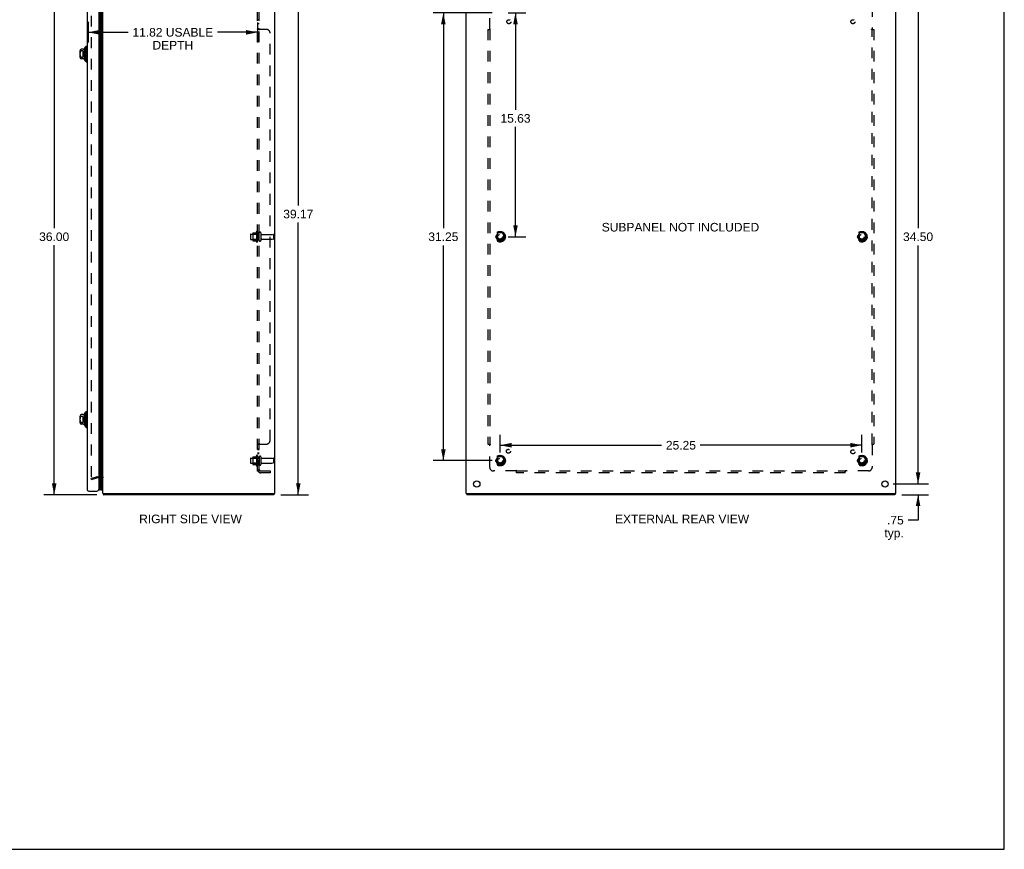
# Model space of a CAD drawing. Header units: inches. Extents: x 0 to 136, y 0 to 88.
# Tile 59 of 60: x 67 to 136, y 0 to 58. Entities that reach past the tile are written whole.
import ezdxf

# ---------------------------------------------------------------- set-up
doc = ezdxf.new("R2010")
doc.units = ezdxf.units.IN
doc.header["$LTSCALE"] = 7.48
doc.header["$MEASUREMENT"] = 0
doc.linetypes.add('HIDDEN', pattern=[0.2, 0.1, -0.1])
doc.layers.get('0').update_dxf_attribs({"linetype": 'CONTINUOUS'})
for name, color, linetype in [('DEFAULT_2', 8, 'HIDDEN'), ('DIMENSIONS', 7, 'CONTINUOUS'), ('DOOR_ASSEMBLY', 7, 'CONTINUOUS'), ('SUBPANEL', 7, 'CONTINUOUS')]:
    doc.layers.add(name, color=color, linetype=linetype)
doc.styles.get("Standard").update_dxf_attribs({"font": 'arial.ttf'})
doc.dimstyles.new('DIMSTYLE_1', dxfattribs={"dimtxt": 0.6, "dimasz": 0.8, "dimexe": 0.09, "dimexo": 0.07, "dimgap": 0.0375, "dimtad": 0, "dimtih": 1, "dimtoh": 1, "dimzin": 4, "dimdsep": 46, "dimtxsty": 'Standard', "dimblk": '_FILLED', "dimblk1": '_FILLED', "dimblk2": '_FILLED', "dimcen": 0.09, "dimazin": 1, "dimtfac": 1, "dimtdec": 3, "dimtofl": 0, "dimtmove": 0, "dimatfit": 3, "dimldrblk": '_FILLED', "dimfxl": 0, "dimtolj": 1, "dimtzin": 4, "dimarcsym": 0})

# ---------------------------------------------------------------- blocks, each defined once
blk = doc.blocks.new('_FILLED')
at = {"color": 0, "linetype": 'ByBlock'}
blk.add_solid([(0, 0), (-1, 0.2), (-1, -0.2)], dxfattribs=at)
blk = doc.blocks.new('*D1')
at = {"layer": 'DIMENSIONS', "color": 2, "linetype": 'Continuous'}
for p, q in [((72.593, 60.749), (68.959, 60.749)), ((69.679, 60.749), (69.679, 43.348)), ((69.679, 24.747), (69.679, 42.148)), ((72.654, 24.747), (68.959, 24.747))]:
    blk.add_line(p, q, dxfattribs=at)
at = {"layer": 'DIMENSIONS', "color": 2, "linetype": 'Continuous', "xscale": 0.8, "yscale": 0.8, "zscale": 0.8}
for p, rotation in [((69.679, 60.749), 90), ((69.679, 24.747), 270)]:
    blk.add_blockref('_FILLED', p, dxfattribs=dict(at, rotation=rotation))
at = {"layer": 'DIMENSIONS', "color": 2, "linetype": 'Continuous', "insert": (69.679, 43.048), "char_height": 0.6, "width": 2.09665, "attachment_point": 2, "line_spacing_factor": 0.9}
blk.add_mtext('36.00', dxfattribs=at)
blk = doc.blocks.new('*D7')
at = {"layer": 'DIMENSIONS', "color": 2, "linetype": 'Continuous'}
for p, q in [((100.242, 58.372), (96.124, 58.372)), ((96.844, 58.372), (96.844, 43.347)), ((96.844, 27.122), (96.844, 42.147)), ((100.242, 27.122), (96.124, 27.122))]:
    blk.add_line(p, q, dxfattribs=at)
at = {"layer": 'DIMENSIONS', "color": 2, "linetype": 'Continuous', "xscale": 0.8, "yscale": 0.8, "zscale": 0.8}
for p, rotation in [((96.844, 58.372), 90), ((96.844, 27.122), 270)]:
    blk.add_blockref('_FILLED', p, dxfattribs=dict(at, rotation=rotation))
at = {"layer": 'DIMENSIONS', "color": 2, "linetype": 'Continuous', "insert": (96.844, 43.047), "char_height": 0.6, "width": 2.09665, "attachment_point": 2, "line_spacing_factor": 0.9}
blk.add_mtext('31.25', dxfattribs=at)
blk = doc.blocks.new('*D8')
at = {"layer": 'DIMENSIONS', "color": 2, "linetype": 'Continuous'}
for p, q in [((101.362, 58.372), (102.599, 58.372)), ((101.879, 58.372), (101.879, 51.608)), ((101.879, 42.747), (101.879, 50.408)), ((101.362, 42.747), (102.599, 42.747))]:
    blk.add_line(p, q, dxfattribs=at)
at = {"layer": 'DIMENSIONS', "color": 2, "linetype": 'Continuous', "xscale": 0.8, "yscale": 0.8, "zscale": 0.8}
for p, rotation in [((101.879, 58.372), 90), ((101.879, 42.747), 270)]:
    blk.add_blockref('_FILLED', p, dxfattribs=dict(at, rotation=rotation))
at = {"layer": 'DIMENSIONS', "color": 2, "linetype": 'Continuous', "insert": (101.879, 51.308), "char_height": 0.6, "width": 2.09665, "attachment_point": 2, "line_spacing_factor": 0.9}
blk.add_mtext('15.63', dxfattribs=at)
blk = doc.blocks.new('*D9')
at = {"layer": 'DIMENSIONS', "color": 2, "linetype": 'Continuous'}
for p, q in [((100.802, 27.682), (100.802, 28.919)), ((126.052, 27.682), (126.052, 28.919)), ((100.802, 28.199), (112.078, 28.199)), ((126.052, 28.199), (114.775, 28.199))]:
    blk.add_line(p, q, dxfattribs=at)
at = {"layer": 'DIMENSIONS', "color": 2, "linetype": 'Continuous', "xscale": 0.8, "yscale": 0.8, "zscale": 0.8, "rotation": 180}
blk.add_blockref('_FILLED', (100.802, 28.199), dxfattribs=at)
at = {"layer": 'DIMENSIONS', "color": 2, "linetype": 'Continuous', "xscale": 0.8, "yscale": 0.8, "zscale": 0.8}
blk.add_blockref('_FILLED', (126.052, 28.199), dxfattribs=at)
at = {"layer": 'DIMENSIONS', "color": 2, "linetype": 'Continuous', "insert": (113.427, 28.499), "char_height": 0.6, "width": 2.09665, "attachment_point": 2, "line_spacing_factor": 0.9}
blk.add_mtext('25.25', dxfattribs=at)
blk = doc.blocks.new('*D10')
at = {"layer": 'DIMENSIONS', "color": 2, "linetype": 'Continuous'}
for p, q in [((129.981, 25.497), (129.981, 27.097)), ((128.237, 25.497), (130.701, 25.497)), ((128.844, 24.747), (130.701, 24.747)), ((129.981, 24.747), (129.981, 22.971)), ((129.981, 22.971), (129.281, 22.971))]:
    blk.add_line(p, q, dxfattribs=at)
at = {"layer": 'DIMENSIONS', "color": 2, "linetype": 'Continuous', "xscale": 0.8, "yscale": 0.8, "zscale": 0.8}
for p, rotation in [((129.981, 25.497), 270), ((129.981, 24.747), 90)]:
    blk.add_blockref('_FILLED', p, dxfattribs=dict(at, rotation=rotation))
at = {"layer": 'DIMENSIONS', "color": 2, "linetype": 'Continuous', "insert": (128.981, 23.271), "char_height": 0.6, "width": 1.34944, "attachment_point": 3, "line_spacing_factor": 0.9}
blk.add_mtext('.75\\Ptyp.', dxfattribs=at)
blk = doc.blocks.new('*D13')
at = {"layer": 'DIMENSIONS', "color": 2, "linetype": 'Continuous'}
for p, q in [((72.047, 57.747), (72.047, 56.294)), ((83.871, 57.69), (83.871, 56.294)), ((72.047, 57.014), (74.844, 57.014)), ((83.871, 57.014), (81.074, 57.014))]:
    blk.add_line(p, q, dxfattribs=at)
at = {"layer": 'DIMENSIONS', "color": 2, "linetype": 'Continuous', "xscale": 0.8, "yscale": 0.8, "zscale": 0.8, "rotation": 180}
blk.add_blockref('_FILLED', (72.047, 57.014), dxfattribs=at)
at = {"layer": 'DIMENSIONS', "color": 2, "linetype": 'Continuous', "xscale": 0.8, "yscale": 0.8, "zscale": 0.8}
blk.add_blockref('_FILLED', (83.871, 57.014), dxfattribs=at)
at = {"layer": 'DIMENSIONS', "color": 2, "linetype": 'Continuous', "insert": (77.959, 57.314), "char_height": 0.6, "width": 5.62974, "attachment_point": 2, "line_spacing_factor": 0.9}
blk.add_mtext('11.82 USABLE\\PDEPTH', dxfattribs=at)
blk = doc.blocks.new('*D14')
at = {"layer": 'DIMENSIONS', "color": 2, "linetype": 'Continuous'}
for p, q in [((85.535, 63.917), (87.439, 63.917)), ((86.719, 63.917), (86.719, 44.932)), ((86.719, 24.747), (86.719, 43.732)), ((85.488, 24.747), (87.439, 24.747))]:
    blk.add_line(p, q, dxfattribs=at)
at = {"layer": 'DIMENSIONS', "color": 2, "linetype": 'Continuous', "xscale": 0.8, "yscale": 0.8, "zscale": 0.8}
for p, rotation in [((86.719, 63.917), 90), ((86.719, 24.747), 270)]:
    blk.add_blockref('_FILLED', p, dxfattribs=dict(at, rotation=rotation))
at = {"layer": 'DIMENSIONS', "color": 2, "linetype": 'Continuous', "insert": (86.719, 44.632), "char_height": 0.6, "width": 2.09665, "attachment_point": 2, "line_spacing_factor": 0.9}
blk.add_mtext('39.17', dxfattribs=at)
blk = doc.blocks.new('*D16')
at = {"layer": 'DIMENSIONS', "color": 2, "linetype": 'Continuous'}
for p, q in [((128.237, 59.997), (130.701, 59.997)), ((129.981, 59.997), (129.981, 43.347)), ((129.981, 25.497), (129.981, 42.147)), ((128.237, 25.497), (130.701, 25.497))]:
    blk.add_line(p, q, dxfattribs=at)
at = {"layer": 'DIMENSIONS', "color": 2, "linetype": 'Continuous', "xscale": 0.8, "yscale": 0.8, "zscale": 0.8}
for p, rotation in [((129.981, 59.997), 90), ((129.981, 25.497), 270)]:
    blk.add_blockref('_FILLED', p, dxfattribs=dict(at, rotation=rotation))
at = {"layer": 'DIMENSIONS', "color": 2, "linetype": 'Continuous', "insert": (129.981, 43.047), "char_height": 0.6, "width": 2.09665, "attachment_point": 2, "line_spacing_factor": 0.9}
blk.add_mtext('34.50', dxfattribs=at)

msp = doc.modelspace()

# ---------------------------------------------------------------- linework, layer by layer
at = {"color": 7, "linetype": 'Continuous'}
for p, q in [((136, 0), (136, 88)), ((85.008, 24.822), (85.008, 24.747)), ((98.49, 24.822), (98.49, 24.747)), ((128.364, 24.822), (128.364, 24.747)), ((0, 0), (136, 0))]:
    msp.add_line(p, q, dxfattribs=at)
at = {"color": 3, "linetype": 'Continuous'}
for p, q in [((85.071, 24.822), (85.071, 63.844)), ((98.427, 24.822), (98.427, 63.826)), ((128.427, 24.822), (128.427, 63.826)), ((73.071, 24.822), (73.071, 60.665)), ((73.071, 24.822), (85.071, 24.822)), ((85.008, 24.747), (73.134, 24.747)), ((98.427, 24.822), (128.427, 24.822)), ((128.364, 24.747), (98.49, 24.747))]:
    msp.add_line(p, q, dxfattribs=at)
for points in [[(73.112, 24.79), (73.114, 24.789), (73.115, 24.787), (73.116, 24.785), (73.117, 24.783), (73.118, 24.781), (73.119, 24.779), (73.12, 24.776), (73.121, 24.773), (73.121, 24.771), (73.122, 24.768), (73.123, 24.763)], [(73.123, 24.763), (73.124, 24.761), (73.125, 24.759), (73.125, 24.757), (73.126, 24.755), (73.127, 24.754), (73.127, 24.752), (73.128, 24.751), (73.129, 24.75), (73.129, 24.749), (73.13, 24.748), (73.131, 24.748), (73.132, 24.747), (73.133, 24.747), (73.134, 24.747)]]:
    msp.add_lwpolyline(points, dxfattribs=at)
for centre in [(99.177, 25.497), (127.677, 25.497)]:
    msp.add_circle(centre, 0.219, dxfattribs=at)
msp.add_arc((73.216, 24.892), 0.145, 208.86851, 224.60138, dxfattribs=at)
at = {"layer": 'DEFAULT_2', "color": 8, "linetype": 'HIDDEN'}
for p, q in [((72.258, 59.656), (72.258, 25.838)), ((83.371, 42.9), (83.371, 42.594)), ((83.401, 42.93), (83.996, 42.93)), ((83.535, 43.003), (83.535, 42.491)), ((83.555, 42.93), (83.535, 42.95)), ((83.545, 43.024), (83.773, 43.024)), ((83.851, 42.93), (83.555, 42.93)), ((83.555, 42.93), (83.555, 42.563)), ((83.801, 43.103), (83.801, 42.391)), ((83.851, 42.93), (83.871, 42.95)), ((83.851, 42.93), (83.851, 42.563)), ((83.871, 43.081), (83.871, 42.413)), ((83.996, 42.482), (83.996, 43.011)), ((84.102, 43.011), (84.102, 42.482)), ((84.164, 42.913), (84.966, 42.913)), ((84.996, 42.883), (84.996, 42.611)), ((100.638, 43.019), (100.484, 42.752)), ((100.484, 42.742), (100.638, 42.474)), ((100.956, 43.024), (100.647, 43.024)), ((101.119, 42.752), (100.965, 43.019)), ((100.965, 42.474), (101.119, 42.742)), ((125.888, 43.019), (125.734, 42.752)), ((125.734, 42.742), (125.888, 42.474)), ((126.206, 43.024), (125.897, 43.024)), ((126.369, 42.752), (126.215, 43.019)), ((126.215, 42.474), (126.369, 42.742)), ((83.401, 42.564), (83.996, 42.564)), ((83.555, 42.563), (83.535, 42.543)), ((83.545, 42.469), (83.773, 42.469)), ((83.851, 42.563), (83.555, 42.563)), ((83.851, 42.563), (83.871, 42.543)), ((84.164, 42.581), (84.966, 42.581)), ((100.956, 42.469), (100.647, 42.469)), ((126.206, 42.469), (125.897, 42.469)), ((83.371, 27.275), (83.371, 26.969)), ((83.401, 27.305), (83.996, 27.305)), ((83.401, 26.939), (83.996, 26.939)), ((83.535, 27.378), (83.535, 26.866)), ((83.555, 27.305), (83.535, 27.325)), ((83.555, 26.938), (83.535, 26.918)), ((83.545, 27.399), (83.773, 27.399)), ((83.545, 26.844), (83.773, 26.844)), ((83.851, 27.305), (83.555, 27.305)), ((83.555, 27.305), (83.555, 26.938)), ((83.851, 26.938), (83.555, 26.938)), ((83.801, 27.478), (83.801, 26.766)), ((83.851, 27.305), (83.871, 27.325)), ((83.851, 27.305), (83.851, 26.938)), ((83.851, 26.938), (83.871, 26.918)), ((83.871, 27.456), (83.871, 26.788)), ((83.996, 27.386), (83.996, 26.857)), ((84.102, 27.386), (84.102, 26.857)), ((84.164, 27.288), (84.966, 27.288)), ((84.164, 26.956), (84.966, 26.956)), ((84.996, 27.258), (84.996, 26.986)), ((100.638, 27.394), (100.484, 27.127)), ((100.484, 27.117), (100.638, 26.849)), ((100.956, 27.399), (100.647, 27.399)), ((100.956, 26.844), (100.647, 26.844)), ((101.119, 27.127), (100.965, 27.394)), ((100.965, 26.849), (101.119, 27.117)), ((125.888, 27.394), (125.734, 27.127)), ((125.734, 27.117), (125.888, 26.849)), ((126.206, 27.399), (125.897, 27.399)), ((126.206, 26.844), (125.897, 26.844)), ((126.369, 27.127), (126.215, 27.394)), ((126.215, 26.849), (126.369, 27.117)), ((72.258, 25.89), (72.642, 25.993)), ((72.278, 25.818), (72.258, 25.89)), ((72.278, 25.818), (72.662, 25.921)), ((72.672, 25.997), (73.001, 25.997)), ((73.001, 25.922), (72.672, 25.922))]:
    msp.add_line(p, q, dxfattribs=at)
for points in [[(72.258, 25.838), (72.258, 25.836), (72.259, 25.835), (72.259, 25.833), (72.26, 25.831)], [(72.273, 25.823), (72.271, 25.823), (72.27, 25.823), (72.268, 25.824), (72.267, 25.824), (72.265, 25.825), (72.264, 25.826), (72.263, 25.827), (72.261, 25.829), (72.26, 25.83), (72.26, 25.831)], [(72.276, 25.823), (72.275, 25.823), (72.273, 25.823), (72.273, 25.823)]]:
    msp.add_lwpolyline(points, dxfattribs=at)
for centre, radius in [((100.802, 42.747), 0.372), ((100.802, 42.747), 0.356), ((100.802, 42.747), 0.318), ((100.802, 42.747), 0.204), ((100.802, 42.747), 0.183), ((100.802, 42.747), 0.183), ((100.802, 42.747), 0.166), ((126.052, 42.747), 0.372), ((126.052, 42.747), 0.356), ((126.052, 42.747), 0.318), ((126.052, 42.747), 0.204), ((126.052, 42.747), 0.183), ((126.052, 42.747), 0.183), ((126.052, 42.747), 0.166), ((100.802, 27.122), 0.372), ((126.052, 27.122), 0.372), ((100.802, 27.122), 0.356), ((100.802, 27.122), 0.318), ((100.802, 27.122), 0.204), ((100.802, 27.122), 0.183), ((100.802, 27.122), 0.183), ((100.802, 27.122), 0.166), ((126.052, 27.122), 0.356), ((126.052, 27.122), 0.318), ((126.052, 27.122), 0.204), ((126.052, 27.122), 0.183), ((126.052, 27.122), 0.183), ((126.052, 27.122), 0.166)]:
    msp.add_circle(centre, radius, dxfattribs=at)
for centre, radius, start, end in [((83.401, 42.9), 0.03, 90, 180), ((83.545, 43.014), 0.01, 90, 174.80617), ((83.676, 43.003), 0.141, 174.79195, 180), ((83.754, 43.034), 0.01, 270, 336.03207), ((84.401, 42.747), 0.698, 149.33687, 156.03207), ((83.832, 43.081), 0.0384, 0, 145.55034), ((84.049, 43.011), 0.053, 0, 180), ((84.164, 42.975), 0.0625, 180, 270), ((84.966, 42.883), 0.03, 0, 90), ((100.493, 42.747), 0.01, 150.01268, 209.98829), ((100.647, 43.014), 0.01, 90.01235, 149.98915), ((100.956, 43.014), 0.01, 30.01204, 89.98872), ((101.11, 42.747), 0.01, 330.01268, 29.98829), ((125.743, 42.747), 0.01, 150.01268, 209.98829), ((125.897, 43.014), 0.01, 90.01235, 149.98915), ((126.206, 43.014), 0.01, 30.01204, 89.98872), ((126.36, 42.747), 0.01, 330.01268, 29.98829), ((83.401, 42.594), 0.03, 180, 270), ((83.676, 42.491), 0.141, 180, 185.20805), ((83.545, 42.479), 0.01, 185.19383, 270), ((83.754, 42.459), 0.01, 23.96793, 90), ((84.401, 42.747), 0.698, 203.96793, 210.66313), ((83.832, 42.413), 0.0384, 214.44966, 360), ((84.049, 42.482), 0.053, 180, 360), ((84.164, 42.518), 0.0625, 90, 180), ((84.966, 42.611), 0.03, 270, 360), ((100.647, 42.479), 0.01, 210.01204, 269.98872), ((100.956, 42.479), 0.01, 270.01235, 329.98915), ((125.897, 42.479), 0.01, 210.01204, 269.98872), ((126.206, 42.479), 0.01, 270.01235, 329.98915), ((83.832, 27.456), 0.0384, 0, 145.55034), ((83.401, 27.275), 0.03, 90, 180), ((83.401, 26.969), 0.03, 180, 270), ((83.545, 27.389), 0.01, 90, 174.80617), ((83.676, 27.378), 0.141, 174.79195, 180), ((83.676, 26.866), 0.141, 180, 185.20805), ((83.545, 26.854), 0.01, 185.19383, 270), ((83.754, 27.409), 0.01, 270, 336.03207), ((83.754, 26.834), 0.01, 23.96793, 90), ((84.401, 27.122), 0.698, 149.33687, 156.03207), ((84.401, 27.122), 0.698, 203.96793, 210.66313), ((84.049, 27.386), 0.053, 0, 180), ((84.049, 26.857), 0.053, 180, 360), ((84.164, 27.35), 0.0625, 180, 270), ((84.164, 26.893), 0.0625, 90, 180), ((84.966, 27.258), 0.03, 0, 90), ((84.966, 26.986), 0.03, 270, 360), ((100.493, 27.122), 0.01, 150.01268, 209.98829), ((100.647, 27.389), 0.01, 90.01235, 149.98915), ((100.647, 26.854), 0.01, 210.01204, 269.98872), ((100.956, 27.389), 0.01, 30.01204, 89.98872), ((100.956, 26.854), 0.01, 270.01235, 329.98915), ((101.11, 27.122), 0.01, 330.01268, 29.98829), ((125.743, 27.122), 0.01, 150.01268, 209.98829), ((125.897, 27.389), 0.01, 90.01235, 149.98915), ((125.897, 26.854), 0.01, 210.01204, 269.98872), ((126.206, 27.389), 0.01, 30.01204, 89.98872), ((126.206, 26.854), 0.01, 270.01235, 329.98915), ((126.36, 27.122), 0.01, 330.01268, 29.98829), ((83.832, 26.788), 0.0384, 214.44966, 360), ((72.672, 25.882), 0.115, 90, 105), ((72.672, 25.882), 0.04, 90, 105), ((73.001, 25.852), 0.145, 38.75492, 90), ((73.001, 25.852), 0.07, 0, 90)]:
    msp.add_arc(centre, radius, start, end, dxfattribs=at)
at = {"layer": 'DOOR_ASSEMBLY', "color": 3, "linetype": 'Continuous'}
for p, q in [((71.972, 60.362), (71.972, 25.132)), ((72.797, 60.362), (72.797, 25.132)), ((72.107, 24.997), (72.662, 24.997))]:
    msp.add_line(p, q, dxfattribs=at)
at = {"layer": 'DOOR_ASSEMBLY', "color": 7, "linetype": 'Continuous'}
for p, q in [((72.889, 60.384), (72.889, 25.11)), ((72.964, 25.082), (72.964, 60.412)), ((73.007, 60.403), (73.007, 25.09)), ((73.021, 60.397), (73.021, 25.097)), ((73.03, 60.394), (73.03, 25.1)), ((73.042, 60.415), (73.042, 25.079)), ((71.472, 55.713), (71.472, 55.28)), ((71.701, 55.832), (71.59, 55.832)), ((71.688, 55.713), (71.59, 55.713)), ((71.688, 55.713), (71.688, 55.281)), ((71.787, 55.113), (71.787, 55.881)), ((71.814, 55.95), (71.913, 56.048)), ((71.814, 55.95), (71.814, 55.044)), ((71.913, 56.048), (71.913, 54.946)), ((71.913, 56.048), (71.972, 56.048)), ((71.59, 55.281), (71.688, 55.281)), ((71.701, 55.162), (71.59, 55.162)), ((71.814, 55.044), (71.913, 54.946)), ((71.913, 54.946), (71.972, 54.946)), ((71.701, 30.332), (71.59, 30.332)), ((71.787, 29.613), (71.787, 30.381)), ((71.814, 30.45), (71.913, 30.548)), ((71.814, 30.45), (71.814, 29.544)), ((71.913, 30.548), (71.972, 30.548)), ((71.913, 30.548), (71.913, 29.446)), ((71.472, 30.213), (71.472, 29.78)), ((71.688, 30.213), (71.59, 30.213)), ((71.59, 29.781), (71.688, 29.781)), ((71.701, 29.662), (71.59, 29.662)), ((71.688, 30.213), (71.688, 29.781)), ((71.814, 29.544), (71.913, 29.446)), ((71.913, 29.446), (71.972, 29.446)), ((73.042, 25.079), (73.03, 25.1)), ((73.071, 25.095), (73.042, 25.079))]:
    msp.add_line(p, q, dxfattribs=at)
for points in [[(71.59, 55.713), (71.585, 55.712), (71.581, 55.712), (71.577, 55.711), (71.572, 55.711), (71.568, 55.709), (71.564, 55.708), (71.56, 55.706), (71.555, 55.704), (71.551, 55.702), (71.547, 55.7), (71.543, 55.697), (71.538, 55.694), (71.534, 55.69), (71.53, 55.687), (71.526, 55.683), (71.522, 55.678), (71.518, 55.673), (71.515, 55.668), (71.511, 55.662), (71.507, 55.656), (71.504, 55.649), (71.501, 55.642), (71.498, 55.635), (71.495, 55.627), (71.493, 55.619), (71.49, 55.611), (71.488, 55.603), (71.486, 55.594), (71.485, 55.585), (71.483, 55.576), (71.482, 55.567), (71.481, 55.557), (71.48, 55.548), (71.48, 55.538), (71.479, 55.528), (71.479, 55.517), (71.478, 55.507), (71.478, 55.497), (71.478, 55.487), (71.479, 55.477), (71.479, 55.467), (71.48, 55.457), (71.48, 55.447), (71.481, 55.437), (71.482, 55.427), (71.483, 55.418), (71.485, 55.409), (71.486, 55.4), (71.488, 55.391), (71.49, 55.383), (71.493, 55.375), (71.495, 55.367), (71.498, 55.359), (71.501, 55.352), (71.504, 55.345), (71.507, 55.338), (71.511, 55.332), (71.515, 55.326), (71.518, 55.321), (71.522, 55.316), (71.526, 55.311), (71.53, 55.307), (71.534, 55.303), (71.538, 55.3), (71.543, 55.297), (71.547, 55.294), (71.551, 55.292), (71.555, 55.289), (71.56, 55.287), (71.564, 55.286), (71.568, 55.284), (71.572, 55.283), (71.577, 55.282), (71.581, 55.282), (71.585, 55.281), (71.59, 55.281)], [(71.59, 30.213), (71.585, 30.212), (71.581, 30.212), (71.577, 30.211), (71.572, 30.211), (71.568, 30.209), (71.564, 30.208), (71.56, 30.206), (71.555, 30.204), (71.551, 30.202), (71.547, 30.2), (71.543, 30.197), (71.538, 30.194), (71.534, 30.19), (71.53, 30.187), (71.526, 30.183), (71.522, 30.178), (71.518, 30.173), (71.515, 30.168), (71.511, 30.162), (71.507, 30.156), (71.504, 30.149), (71.501, 30.142), (71.498, 30.135), (71.495, 30.127), (71.493, 30.119), (71.49, 30.111), (71.488, 30.103), (71.486, 30.094), (71.485, 30.085), (71.483, 30.076), (71.482, 30.067), (71.481, 30.057), (71.48, 30.048), (71.48, 30.038), (71.479, 30.028), (71.479, 30.017), (71.478, 30.007), (71.478, 29.997), (71.478, 29.987), (71.479, 29.977), (71.479, 29.967), (71.48, 29.957), (71.48, 29.947), (71.481, 29.937), (71.482, 29.927), (71.483, 29.918), (71.485, 29.909), (71.486, 29.9), (71.488, 29.891), (71.49, 29.883), (71.493, 29.875), (71.495, 29.867), (71.498, 29.859), (71.501, 29.852), (71.504, 29.845), (71.507, 29.838), (71.511, 29.832), (71.515, 29.826), (71.518, 29.821), (71.522, 29.816), (71.526, 29.811), (71.53, 29.807), (71.534, 29.803), (71.538, 29.8), (71.543, 29.797), (71.547, 29.794), (71.551, 29.792), (71.555, 29.789), (71.56, 29.787), (71.564, 29.786), (71.568, 29.784), (71.572, 29.783), (71.577, 29.782), (71.581, 29.782), (71.585, 29.781), (71.59, 29.781)], [(72.964, 25.082), (72.957, 25.082), (72.951, 25.082), (72.944, 25.083), (72.938, 25.085), (72.932, 25.087), (72.925, 25.089), (72.919, 25.091), (72.913, 25.094), (72.907, 25.098), (72.901, 25.101), (72.895, 25.105), (72.889, 25.11)], [(73.021, 25.097), (73.018, 25.095), (73.014, 25.094), (73.011, 25.092), (73.007, 25.09)]]:
    msp.add_lwpolyline(points, dxfattribs=at)
for centre, radius, start, end in [((71.59, 55.713), 0.118, 90, 180), ((71.701, 55.91), 0.0787, 270, 330), ((71.787, 55.861), 0.0197, 89.88541, 150), ((71.836, 55.861), 0.0492, 116.11489, 180), ((71.59, 55.28), 0.118, 180, 270), ((71.701, 55.084), 0.0787, 30, 90), ((71.787, 55.133), 0.0197, 210, 270.11459), ((71.836, 55.133), 0.0492, 180, 243.88511), ((71.59, 30.213), 0.118, 90, 180), ((71.701, 30.41), 0.0787, 270, 330), ((71.787, 30.361), 0.0197, 89.88541, 150), ((71.836, 30.361), 0.0492, 116.11489, 180), ((71.59, 29.78), 0.118, 180, 270), ((71.701, 29.584), 0.0787, 30, 90), ((71.787, 29.633), 0.0197, 210, 270.11459), ((71.836, 29.633), 0.0492, 180, 243.88511), ((72.847, 25.137), 0.05, 185.26172, 327.32819), ((72.975, 25.137), 0.0569, 258.71151, 304.56687), ((73.018, 25.127), 0.03, 276.41204, 293.79784)]:
    msp.add_arc(centre, radius, start, end, dxfattribs=at)
at = {"layer": 'DOOR_ASSEMBLY', "color": 3, "linetype": 'Continuous'}
for centre, start, end in [((72.107, 25.132), 180, 270), ((72.662, 25.132), 270, 360)]:
    msp.add_arc(centre, 0.135, start, end, dxfattribs=at)
at = {"layer": 'DOOR_ASSEMBLY', "color": 7, "linetype": 'Continuous'}
for start_param, end_param in [(-3.608679, -3.143067), (-2.881148, -2.795492)]:
    msp.add_ellipse((72.964, 25.347), major_axis=(0, 0.265), ratio=0.632157, start_param=start_param, end_param=end_param, dxfattribs=at)
at = {"layer": 'SUBPANEL', "color": 8, "linetype": 'HIDDEN'}
for p, q in [((83.871, 26.403), (83.871, 59.091)), ((83.996, 26.403), (83.996, 59.091)), ((100.083, 57.251), (100.083, 58.841)), ((126.77, 58.841), (126.77, 57.251)), ((83.996, 57.894), (83.871, 57.894)), ((83.996, 57.613), (83.871, 57.613)), ((83.996, 57.251), (83.871, 57.251)), ((83.873, 57.244), (83.872, 57.246)), ((83.877, 57.24), (83.875, 57.242)), ((84.496, 57.216), (83.925, 57.216)), ((83.996, 57.25), (83.996, 57.251)), ((84.016, 57.23), (84.015, 57.232)), ((84.02, 57.225), (84.02, 57.227)), ((84.021, 57.223), (84.021, 57.224)), ((84.022, 57.22), (84.022, 57.221)), ((99.958, 57.216), (99.958, 28.278)), ((99.958, 57.216), (100.124, 57.216)), ((100.083, 57.216), (100.083, 28.278)), ((126.729, 57.216), (126.895, 57.216)), ((126.77, 28.278), (126.77, 57.216)), ((126.785, 57.237), (126.781, 57.24)), ((126.789, 57.233), (126.785, 57.237)), ((126.895, 57.216), (126.895, 28.278)), ((84.746, 28.528), (84.746, 56.966)), ((83.996, 42.997), (83.871, 42.997)), ((83.996, 42.497), (83.871, 42.497)), ((83.872, 28.248), (83.871, 28.247)), ((83.871, 28.244), (83.871, 28.243)), ((83.996, 28.243), (83.871, 28.243)), ((83.879, 28.255), (83.877, 28.253)), ((83.893, 28.263), (83.89, 28.261)), ((83.896, 28.264), (83.893, 28.263)), ((83.903, 28.267), (83.896, 28.264)), ((83.925, 28.278), (84.496, 28.278)), ((84.021, 28.27), (84.02, 28.268)), ((99.958, 28.278), (100.124, 28.278)), ((100.064, 28.261), (100.068, 28.257)), ((100.068, 28.257), (100.072, 28.253)), ((100.083, 26.653), (100.083, 28.243)), ((126.729, 28.278), (126.895, 28.278)), ((126.77, 28.243), (126.77, 26.653)), ((83.996, 27.918), (83.871, 27.918)), ((83.996, 27.881), (83.871, 27.881)), ((83.996, 27.637), (83.871, 27.637)), ((83.996, 27.6), (83.871, 27.6)), ((83.996, 27.372), (83.871, 27.372)), ((83.996, 26.872), (83.871, 26.872)), ((83.996, 26.403), (83.871, 26.403)), ((83.925, 26.365), (84.021, 26.444)), ((83.939, 26.403), (83.939, 26.403)), ((83.959, 26.408), (83.958, 26.408)), ((83.961, 26.409), (83.959, 26.408)), ((83.963, 26.409), (83.961, 26.409)), ((83.964, 26.41), (83.963, 26.409)), ((83.966, 26.411), (83.964, 26.41)), ((84.014, 26.43), (84.009, 26.425)), ((84.108, 26.403), (84.746, 26.403)), ((84.746, 26.278), (84.108, 26.278)), ((84.746, 26.403), (84.746, 26.278)), ((101.922, 26.403), (100.333, 26.403)), ((101.958, 26.278), (101.958, 26.444)), ((101.958, 26.403), (124.895, 26.403)), ((124.895, 26.278), (101.958, 26.278)), ((124.895, 26.278), (124.895, 26.444)), ((124.912, 26.384), (124.917, 26.389)), ((124.917, 26.389), (124.92, 26.392)), ((126.52, 26.403), (124.931, 26.403))]:
    msp.add_line(p, q, dxfattribs=at)
for points in [[(83.871, 57.249), (83.871, 57.25), (83.871, 57.251)], [(83.879, 57.239), (83.877, 57.24), (83.875, 57.242), (83.873, 57.244), (83.872, 57.246), (83.871, 57.247), (83.871, 57.249), (83.871, 57.25), (83.871, 57.251)], [(83.884, 57.236), (83.881, 57.237), (83.879, 57.239)], [(83.89, 57.233), (83.887, 57.234), (83.884, 57.236)], [(83.903, 57.227), (83.896, 57.23), (83.893, 57.231), (83.89, 57.233)], [(83.921, 57.218), (83.918, 57.22), (83.916, 57.221), (83.913, 57.223), (83.91, 57.224), (83.906, 57.226), (83.903, 57.227)], [(83.925, 57.216), (83.923, 57.217), (83.921, 57.218)], [(84.002, 57.241), (84.001, 57.242), (83.999, 57.244), (83.998, 57.245), (83.997, 57.246), (83.996, 57.247), (83.996, 57.249), (83.996, 57.25), (83.996, 57.251)], [(84.009, 57.236), (84.005, 57.239), (84.004, 57.24), (84.002, 57.241), (84.001, 57.242), (83.999, 57.244), (83.998, 57.245)], [(84.014, 57.233), (84.012, 57.234), (84.01, 57.235), (84.009, 57.236)], [(84.021, 57.216), (84.022, 57.217), (84.022, 57.219), (84.022, 57.22), (84.022, 57.221), (84.021, 57.223), (84.021, 57.224), (84.02, 57.225), (84.02, 57.227), (84.019, 57.228), (84.018, 57.229), (84.016, 57.23), (84.015, 57.232), (84.014, 57.233)], [(84.021, 57.216), (84.022, 57.217), (84.022, 57.219)], [(100.044, 57.216), (100.046, 57.217), (100.048, 57.218), (100.05, 57.22), (100.052, 57.221), (100.053, 57.223), (100.055, 57.224), (100.057, 57.226), (100.058, 57.227), (100.06, 57.228), (100.061, 57.23), (100.063, 57.231), (100.064, 57.233), (100.07, 57.239)], [(100.07, 57.239), (100.072, 57.24), (100.074, 57.242), (100.075, 57.244), (100.077, 57.246), (100.079, 57.247), (100.08, 57.249), (100.082, 57.25), (100.083, 57.251)], [(100.101, 57.239), (100.097, 57.241), (100.095, 57.242), (100.093, 57.244), (100.091, 57.245), (100.089, 57.246), (100.087, 57.247), (100.086, 57.249), (100.084, 57.25), (100.083, 57.251)], [(100.124, 57.216), (100.123, 57.217), (100.123, 57.219), (100.122, 57.22), (100.121, 57.221), (100.12, 57.223), (100.119, 57.224), (100.118, 57.225), (100.117, 57.227), (100.116, 57.228), (100.115, 57.229), (100.113, 57.23), (100.112, 57.232), (100.11, 57.233), (100.109, 57.234), (100.107, 57.235), (100.105, 57.236), (100.103, 57.237), (100.101, 57.239)], [(126.729, 57.216), (126.73, 57.217), (126.731, 57.219), (126.731, 57.22), (126.732, 57.221), (126.733, 57.223), (126.734, 57.224), (126.735, 57.225), (126.736, 57.227), (126.737, 57.228), (126.739, 57.229), (126.74, 57.23), (126.741, 57.232), (126.743, 57.233), (126.745, 57.234), (126.746, 57.235), (126.748, 57.236), (126.75, 57.237), (126.752, 57.239), (126.756, 57.241)], [(126.756, 57.241), (126.758, 57.242), (126.76, 57.244), (126.762, 57.245), (126.764, 57.246), (126.766, 57.247), (126.767, 57.249), (126.769, 57.25), (126.77, 57.251)], [(126.781, 57.24), (126.78, 57.242), (126.778, 57.244), (126.776, 57.246), (126.775, 57.247), (126.773, 57.249), (126.772, 57.25), (126.77, 57.251)], [(126.809, 57.216), (126.807, 57.217), (126.805, 57.218), (126.803, 57.22), (126.801, 57.221), (126.8, 57.223), (126.798, 57.224), (126.796, 57.226), (126.795, 57.227), (126.793, 57.228), (126.792, 57.23), (126.79, 57.231), (126.789, 57.233)], [(83.89, 28.261), (83.887, 28.26), (83.884, 28.258), (83.881, 28.257), (83.879, 28.255), (83.877, 28.253), (83.875, 28.252), (83.873, 28.25), (83.872, 28.248), (83.871, 28.247), (83.871, 28.245), (83.871, 28.244), (83.871, 28.243)], [(83.91, 28.27), (83.906, 28.268), (83.903, 28.267)], [(83.925, 28.278), (83.923, 28.277), (83.921, 28.275), (83.918, 28.274), (83.916, 28.272), (83.913, 28.271), (83.91, 28.27)], [(83.925, 28.278), (83.923, 28.277), (83.921, 28.275), (83.918, 28.274)], [(84.005, 28.255), (84.004, 28.254), (84.002, 28.253), (84.001, 28.251), (83.999, 28.25), (83.998, 28.249), (83.997, 28.248), (83.996, 28.246), (83.996, 28.245), (83.996, 28.244), (83.996, 28.243)], [(83.998, 28.249), (83.997, 28.248), (83.996, 28.246)], [(83.996, 28.245), (83.996, 28.244), (83.996, 28.243)], [(84.004, 28.254), (84.002, 28.253), (84.001, 28.251), (83.999, 28.25)], [(84.021, 28.278), (84.022, 28.277), (84.022, 28.275), (84.022, 28.274), (84.022, 28.272), (84.021, 28.271), (84.021, 28.27), (84.02, 28.268), (84.02, 28.267), (84.019, 28.266), (84.018, 28.265), (84.016, 28.263), (84.015, 28.262), (84.014, 28.261), (84.012, 28.26), (84.01, 28.259), (84.009, 28.257), (84.005, 28.255)], [(84.015, 28.262), (84.014, 28.261), (84.012, 28.26)], [(84.02, 28.267), (84.019, 28.266), (84.018, 28.265), (84.016, 28.263)], [(84.021, 28.278), (84.022, 28.277), (84.022, 28.275), (84.022, 28.274), (84.022, 28.272), (84.021, 28.271)], [(100.044, 28.278), (100.046, 28.277), (100.048, 28.275), (100.05, 28.274), (100.052, 28.272), (100.053, 28.271), (100.055, 28.27), (100.057, 28.268), (100.058, 28.267), (100.06, 28.265), (100.061, 28.264), (100.063, 28.263), (100.064, 28.261)], [(100.072, 28.253), (100.074, 28.252), (100.075, 28.25), (100.077, 28.248), (100.079, 28.247), (100.08, 28.245), (100.082, 28.244), (100.083, 28.243)], [(100.097, 28.253), (100.095, 28.251), (100.093, 28.25), (100.091, 28.249), (100.089, 28.248), (100.087, 28.246), (100.086, 28.245), (100.084, 28.244), (100.083, 28.243)], [(100.124, 28.278), (100.123, 28.277), (100.123, 28.275), (100.122, 28.274), (100.121, 28.272), (100.12, 28.271), (100.119, 28.27), (100.118, 28.268), (100.117, 28.267), (100.116, 28.266), (100.115, 28.265), (100.113, 28.263), (100.112, 28.262), (100.11, 28.261), (100.109, 28.26), (100.107, 28.259), (100.105, 28.257), (100.103, 28.256), (100.101, 28.255), (100.097, 28.253)], [(126.729, 28.278), (126.73, 28.277), (126.731, 28.275), (126.731, 28.274), (126.732, 28.272), (126.733, 28.271), (126.734, 28.27), (126.735, 28.268), (126.736, 28.267), (126.737, 28.266), (126.739, 28.265), (126.74, 28.263), (126.741, 28.262), (126.743, 28.261), (126.745, 28.26), (126.746, 28.259), (126.748, 28.257), (126.75, 28.256), (126.752, 28.255)], [(126.752, 28.255), (126.756, 28.253), (126.758, 28.251), (126.76, 28.25), (126.762, 28.249), (126.764, 28.248), (126.766, 28.246), (126.767, 28.245), (126.769, 28.244), (126.77, 28.243)], [(126.789, 28.261), (126.783, 28.255), (126.781, 28.253), (126.78, 28.252), (126.778, 28.25), (126.776, 28.248), (126.775, 28.247), (126.773, 28.245), (126.772, 28.244), (126.77, 28.243)], [(126.809, 28.278), (126.807, 28.277), (126.805, 28.275), (126.803, 28.274), (126.801, 28.272), (126.8, 28.271), (126.798, 28.27), (126.796, 28.268), (126.795, 28.267), (126.793, 28.265), (126.792, 28.264), (126.79, 28.263), (126.789, 28.261)], [(83.9, 26.38), (83.893, 26.383), (83.89, 26.384), (83.887, 26.386), (83.884, 26.387), (83.881, 26.389), (83.879, 26.39), (83.877, 26.392), (83.875, 26.394), (83.873, 26.396), (83.872, 26.397), (83.871, 26.399), (83.871, 26.4), (83.871, 26.402), (83.871, 26.403)], [(83.925, 26.365), (83.923, 26.367), (83.921, 26.368), (83.918, 26.37), (83.916, 26.372), (83.913, 26.374), (83.91, 26.375), (83.906, 26.377), (83.903, 26.379), (83.9, 26.38)], [(83.958, 26.408), (83.956, 26.407), (83.955, 26.407), (83.955, 26.407), (83.954, 26.407), (83.953, 26.407), (83.952, 26.406), (83.952, 26.406), (83.951, 26.406), (83.95, 26.406), (83.949, 26.406), (83.949, 26.405), (83.948, 26.405), (83.947, 26.405), (83.946, 26.405), (83.946, 26.405), (83.945, 26.405), (83.944, 26.404), (83.944, 26.404), (83.943, 26.404), (83.942, 26.404), (83.942, 26.404), (83.941, 26.404), (83.94, 26.404), (83.94, 26.404), (83.939, 26.403), (83.938, 26.403), (83.938, 26.403), (83.937, 26.403), (83.937, 26.403), (83.937, 26.403), (83.936, 26.403)], [(83.936, 26.403), (83.936, 26.403), (83.936, 26.403), (83.936, 26.403), (83.936, 26.403), (83.936, 26.403), (83.936, 26.403), (83.937, 26.403), (83.937, 26.403), (83.937, 26.403), (83.938, 26.403), (83.938, 26.403), (83.939, 26.403)], [(84, 26.426), (84, 26.426), (84, 26.426), (84, 26.426), (83.999, 26.426), (83.999, 26.426), (83.999, 26.426), (83.998, 26.425), (83.998, 26.425), (83.998, 26.425), (83.997, 26.425), (83.997, 26.424), (83.996, 26.424), (83.996, 26.424), (83.995, 26.423), (83.995, 26.423), (83.994, 26.423), (83.993, 26.422), (83.993, 26.422), (83.992, 26.422), (83.991, 26.421), (83.991, 26.421), (83.99, 26.421), (83.989, 26.42), (83.989, 26.42), (83.988, 26.42), (83.987, 26.419), (83.987, 26.419), (83.986, 26.419), (83.985, 26.418), (83.984, 26.418), (83.984, 26.418), (83.983, 26.417), (83.982, 26.417), (83.981, 26.416), (83.98, 26.416), (83.979, 26.416), (83.979, 26.415), (83.978, 26.415), (83.977, 26.415), (83.976, 26.414), (83.975, 26.414), (83.974, 26.414), (83.973, 26.413), (83.972, 26.413), (83.971, 26.412), (83.97, 26.412), (83.969, 26.412), (83.969, 26.411), (83.968, 26.411), (83.967, 26.411), (83.966, 26.411)], [(83.996, 26.423), (83.996, 26.424), (83.997, 26.424), (83.997, 26.424), (83.998, 26.425), (83.998, 26.425), (83.998, 26.425), (83.999, 26.425), (83.999, 26.426), (83.999, 26.426), (83.999, 26.426), (84, 26.426), (84, 26.426)], [(84.009, 26.425), (84.007, 26.423), (84.005, 26.421), (84.004, 26.419), (84.002, 26.417), (84.001, 26.415), (83.999, 26.413), (83.998, 26.411), (83.997, 26.409), (83.996, 26.408), (83.996, 26.406), (83.996, 26.404), (83.996, 26.403)], [(84.021, 26.444), (84.022, 26.443), (84.022, 26.443), (84.022, 26.442), (84.022, 26.441), (84.021, 26.441), (84.021, 26.44), (84.02, 26.439), (84.02, 26.438), (84.019, 26.436), (84.018, 26.435), (84.016, 26.434), (84.015, 26.432), (84.014, 26.43)], [(101.935, 26.421), (101.932, 26.417), (101.931, 26.415), (101.93, 26.413), (101.929, 26.411), (101.927, 26.409), (101.926, 26.408), (101.925, 26.406), (101.924, 26.404), (101.922, 26.403)], [(101.941, 26.384), (101.935, 26.39), (101.933, 26.392), (101.931, 26.394), (101.93, 26.396), (101.928, 26.397), (101.926, 26.399), (101.925, 26.4), (101.924, 26.402), (101.922, 26.403)], [(101.958, 26.444), (101.956, 26.443), (101.955, 26.443), (101.953, 26.442), (101.952, 26.441), (101.951, 26.441), (101.949, 26.44), (101.948, 26.439), (101.947, 26.438), (101.946, 26.436), (101.944, 26.435), (101.943, 26.434), (101.942, 26.432), (101.941, 26.43), (101.939, 26.429), (101.938, 26.427), (101.937, 26.425), (101.936, 26.423), (101.935, 26.421)], [(101.958, 26.365), (101.956, 26.367), (101.955, 26.368), (101.954, 26.37), (101.952, 26.372), (101.951, 26.374), (101.949, 26.375), (101.948, 26.377), (101.946, 26.379), (101.945, 26.38), (101.944, 26.382), (101.942, 26.383), (101.941, 26.384)], [(124.895, 26.444), (124.897, 26.443), (124.898, 26.443), (124.9, 26.442), (124.901, 26.441), (124.902, 26.441), (124.904, 26.44), (124.905, 26.439), (124.906, 26.438), (124.908, 26.436), (124.909, 26.435), (124.91, 26.434), (124.911, 26.432), (124.912, 26.43), (124.914, 26.429), (124.915, 26.427), (124.916, 26.425), (124.917, 26.423), (124.918, 26.421), (124.921, 26.417)], [(124.895, 26.365), (124.897, 26.367), (124.898, 26.368), (124.9, 26.37), (124.901, 26.372), (124.902, 26.374), (124.904, 26.375), (124.905, 26.377), (124.907, 26.379), (124.908, 26.38), (124.909, 26.382), (124.911, 26.383), (124.912, 26.384)], [(124.92, 26.392), (124.922, 26.394), (124.924, 26.396), (124.925, 26.397), (124.927, 26.399), (124.928, 26.4), (124.93, 26.402), (124.931, 26.403)], [(124.921, 26.417), (124.922, 26.415), (124.923, 26.413), (124.925, 26.411), (124.926, 26.409), (124.927, 26.408), (124.928, 26.406), (124.93, 26.404), (124.931, 26.403)]]:
    msp.add_lwpolyline(points, dxfattribs=at)
for centre, radius in [((101.42, 57.753), 0.141), ((125.433, 57.753), 0.141), ((100.802, 42.747), 0.25), ((126.052, 42.747), 0.25), ((101.381, 27.777), 0.141), ((125.433, 27.741), 0.141), ((100.802, 27.122), 0.25), ((126.052, 27.122), 0.25)]:
    msp.add_circle(centre, radius, dxfattribs=at)
for centre, radius, start, end in [((84.496, 56.966), 0.25, 0, 90), ((84.496, 28.528), 0.25, 270, 360), ((84.108, 26.515), 0.237, 180, 270), ((84.108, 26.515), 0.112, 180, 270), ((100.333, 26.653), 0.25, 180, 270), ((126.52, 26.653), 0.25, 270, 360)]:
    msp.add_arc(centre, radius, start, end, dxfattribs=at)

# ---------------------------------------------------------------- texts
at = {"layer": 'DIMENSIONS', "color": 2, "linetype": 'Continuous', "char_height": 0.6, "attachment_point": 2, "line_spacing_factor": 0.9}
for s, insert, width in [('SUBPANEL NOT INCLUDED', (113.396, 43.714), 10.97175), ('RIGHT SIDE VIEW', (79.195, 23.356), 7.15539), ('EXTERNAL REAR VIEW', (113.507, 23.352), 9.34126)]:
    msp.add_mtext(s, dxfattribs=dict(at, insert=insert, width=width))

# ---------------------------------------------------------------- dimensions: what is measured, and where the dimension line sits
at = {"layer": 'DIMENSIONS', "color": 2, "linetype": 'Continuous'}
for base, p1, p2, angle, picture, middle in [((86.719, 63.917), (85.418, 24.747), (85.465, 63.917), 90, '*D14', (86.717, 44.328)), ((69.679, 24.747), (72.663, 60.749), (72.724, 24.747), 270, '*D1', (69.677, 42.745)), ((129.981, 25.497), (128.167, 59.997), (128.167, 25.497), 270, '*D16', (129.98, 42.744)), ((96.844, 27.122), (100.312, 58.372), (100.312, 27.122), 270, '*D7', (96.845, 42.744)), ((101.878934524, 58.37188596), (102.668934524, 42.74688596), (102.668934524, 58.37188596), 90, '*D8', (101.904428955, 51.004334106))]:
    dim = msp.add_linear_dim(base=base, p1=p1, p2=p2, angle=angle, dimstyle='DIMSTYLE_1', dxfattribs=at)
    dim.commit()
    dim.dimension.update_dxf_attribs({"geometry": picture, "text_midpoint": middle, "dimtype": 160})
dim = msp.add_linear_dim(base=(83.871, 57.014), p1=(72.047, 57.817), p2=(83.871, 56.224), text='<> USABLE\\PDEPTH', dimstyle='DIMSTYLE_1', dxfattribs=at)
dim.commit()
dim.dimension.update_dxf_attribs({"geometry": '*D13', "text_midpoint": (77.959, 56.564), "dimtype": 160})
dim = msp.add_linear_dim(base=(126.052, 28.199), p1=(100.802, 28.989), p2=(126.052, 28.989), dimstyle='DIMSTYLE_1', dxfattribs=at)
dim.commit()
dim.dimension.update_dxf_attribs({"geometry": '*D9', "text_midpoint": (113.421, 28.195), "dimtype": 160})
dim = msp.add_linear_dim(base=(129.981, 25.497), p1=(128.774, 24.747), p2=(128.167, 25.497), angle=90, text='<>\\Ptyp.', dimstyle='DIMSTYLE_1', dxfattribs=at)
dim.commit()
dim.dimension.update_dxf_attribs({"geometry": '*D10', "text_midpoint": (128.307, 22.521), "dimtype": 160})

doc.saveas('drawing.dxf')
